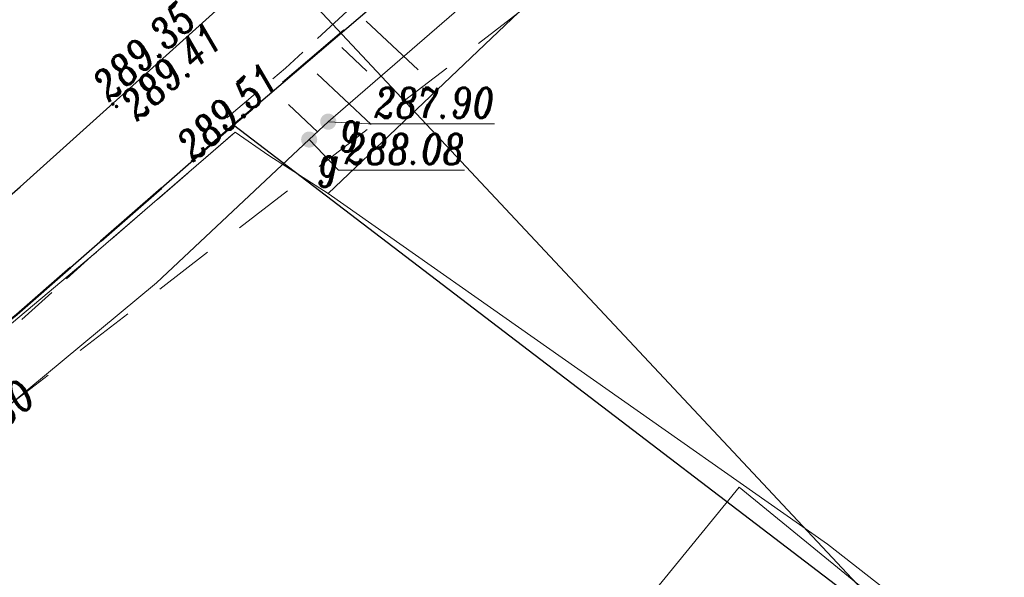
# Model space of a CAD drawing. Header units: metres. Extents: x -1 to 7476305, y 0 to 5497191.
# Tile 54 of 115: x 7475115 to 7475139, y 5496813 to 5496827. Entities that reach past the tile are written whole.
import ezdxf
from ezdxf.enums import TextEntityAlignment as Align

# ---------------------------------------------------------------- set-up
doc = ezdxf.new("R2010")
doc.units = ezdxf.units.M
for name, pattern in [('420-500', [1.5, 1, -0.5]), ('EGBO02-500', [2.5, 1.5, -1]), ('KTCR02-500', [1.5, 1, -0.5])]:
    doc.linetypes.add(name, pattern=pattern)
for name, color, linetype, lineweight, true_color in [('BUBZ01_1', 7, 'Continuous', 5, 0x0a0909), ('EGBB01', 7, 'Continuous', 5, 0x0a0909), ('EGBD03', 7, 'Continuous', 5, 0x0a0909), ('EGBO02', 7, 'Continuous', 5, 0x0a0909), ('KTCR02', 7, 'Continuous', 5, 0x0a0909), ('KTKR01', 7, 'Continuous', 5, 0x0a0909), ('KTOK05_01', 7, 'Continuous', 5, 0x0a0909), ('RTPW01', 7, 'Continuous', 5, 0x0a0909), ('RTPW02', 7, 'Continuous', 5, 0x0a0909), ('SUPG_01', 7, 'Continuous', 5, 0x0a0909), ('SUUS25_G', 7, 'Continuous', 5, 0x0a0909)]:
    doc.layers.add(name, color=color, linetype=linetype, lineweight=lineweight, true_color=true_color)
for name, color, linetype in [('C-DROGI-SYTUACJA', 7, 'Continuous'), ('C-DROGI-SYTUACJA-ETYKIETY', 7, 'Continuous'), ('D_Granice pasa drogowego', 30, '420-500')]:
    doc.layers.add(name, color=color, linetype=linetype)
doc.styles.add('Style-ITALIC_1250', font='ITALIC_1250.shx')
doc.linetypes.add('KTOK05_01-500', pattern='A,3.75,[13,dgnlstyle-rozp_2015.shx,S=0.002778,R=0,X=0,Y=0],3.75', length=7.5)

# ---------------------------------------------------------------- blocks, each defined once
blk = doc.blocks.new('SUUS25')
at = {"layer": 'SUUS25_G', "linetype": 'Continuous', "lineweight": 5, "true_color": 0xbebf00}
h = blk.add_hatch(color=52, dxfattribs=at)
edge = h.paths.add_edge_path()
edge.add_arc((0, 0), 0.2, 0, 360)
blk = doc.blocks.new('RTPW02')
at = {"layer": 'RTPW02', "linetype": 'Continuous', "lineweight": 13, "true_color": 0x0a0909}
h = blk.add_hatch(color=18, dxfattribs=at)
edge = h.paths.add_edge_path()
edge.add_arc((0, 0), 0.045, 0, 360)
blk = doc.blocks.new('MDCP_klauzula')
at = {"layer": 'BUBZ01_1', "color": 252, "linetype": 'Continuous', "lineweight": 18}
for p, q in [((7475124.653, 5496825.408), (7475123.365, 5496826.614)), ((7475123.378, 5496825.376), (7475122.754, 5496825.961)), ((7475123.489, 5496824.046), (7475122.142, 5496825.309)), ((7475122.161, 5496823.861), (7475121.428, 5496824.547))]:
    blk.add_line(p, q, dxfattribs=at)
at = {"layer": 'EGBB01', "color": 252, "linetype": 'Continuous', "lineweight": 18, "flags": 128}
blk.add_lwpolyline([(7475132.631, 5496815.04), (7475141.87, 5496807.493), (7475141.403, 5496806.92), (7475148.356, 5496801.241), (7475141.329, 5496792.637), (7475137.894, 5496795.442), (7475142.45, 5496801.02), (7475138.931, 5496803.894), (7475135.856, 5496800.129), (7475128.01, 5496806.537), (7475130.862, 5496810.028), (7475129.468, 5496811.167), (7475132.631, 5496815.04)], close=True, dxfattribs=at)
at = {"layer": 'EGBD03', "color": 96, "linetype": 'Continuous', "lineweight": 30, "flags": 128}
for points in [[(7475120.064, 5496824.042), (7475130.991, 5496833.37), (7475144.36, 5496846.35), (7475158.604, 5496863.121), (7475165.321, 5496871.433), (7475168.18, 5496869.31), (7475184.154, 5496852.062)], [(7475103.398, 5496810.407), (7475114.68, 5496819.326), (7475120.064, 5496824.042), (7475120.064, 5496824.042), (7475120.064, 5496824.042), (7475142.522, 5496806.896)]]:
    blk.add_lwpolyline(points, dxfattribs=at)
at = {"layer": 'EGBO02', "color": 252, "linetype": 'EGBO02-500', "lineweight": 18, "flags": 128}
blk.add_lwpolyline([(7474926.693, 5496644.766), (7474954.52, 5496672.419), (7474982.797, 5496701.705), (7475013.214, 5496731.767), (7475041.938, 5496758.101), (7475056.651, 5496772.284), (7475084.376, 5496794.45), (7475106.187, 5496810.677), (7475131.323, 5496830.043), (7475141.178, 5496839.195), (7475152.816, 5496851.985)], dxfattribs=at)
at = {"layer": 'KTCR02', "color": 252, "linetype": 'KTCR02-500', "lineweight": 18, "flags": 128}
blk.add_lwpolyline([(7475114.805, 5496819.205), (7475116.53, 5496820.77), (7475120.11, 5496823.86), (7475119.87, 5496824.19), (7475121.36, 5496825.45), (7475124.15, 5496828.04), (7475127.95, 5496831.59), (7475132.86, 5496836.36), (7475138.62, 5496842.14), (7475143.52, 5496847.2), (7475145.6, 5496849.43), (7475149.48, 5496853.74), (7475155.06, 5496860.11), (7475160.92, 5496867.05), (7475163.7, 5496870.11)], dxfattribs=at)
at = {"layer": 'KTKR01', "color": 252, "linetype": 'Continuous', "lineweight": 18, "flags": 128}
blk.add_lwpolyline([(7475101.86, 5496811.91), (7475106.85, 5496815.81), (7475111.5, 5496819.66), (7475114.76, 5496822.5), (7475119.79, 5496827.02), (7475122.76, 5496829.69), (7475126.43, 5496833.14), (7475131.48, 5496838.01), (7475137.18, 5496843.68), (7475137.89, 5496844.4), (7475141.35, 5496848.02), (7475142.03, 5496848.8), (7475144.07, 5496850.97), (7475147.78, 5496855.12), (7475153.39, 5496861.5), (7475159.21, 5496868.39), (7475159.46, 5496868.65), (7475160, 5496869.1), (7475160.7, 5496869.53), (7475161.53, 5496869.84), (7475162.6, 5496870.07), (7475163.7, 5496870.11)], dxfattribs=at)
at = {"layer": 'KTOK05_01', "color": 252, "linetype": 'KTOK05_01-500', "lineweight": 18, "flags": 128}
for points in [[(7475122.414, 5496822.339), (7475139.326, 5496838.418), (7475144.669, 5496843.944), (7475148.115, 5496847.748), (7475151.551, 5496851.482), (7475165.023, 5496866.878), (7475167.783, 5496867.081), (7475181.41, 5496852.427), (7475181.882, 5496850.077)], [(7475120.94, 5496823.279), (7475120.11, 5496823.86), (7475116.53, 5496820.77), (7475112.92, 5496817.75), (7475108.08, 5496813.98), (7475107.32, 5496813.37)], [(7475120.94, 5496823.279), (7475122.414, 5496822.339), (7475134.828, 5496813.621), (7475142.975, 5496807.251)]]:
    blk.add_lwpolyline(points, dxfattribs=at)
at = {"layer": 'SUPG_01', "color": 52, "linetype": 'Continuous', "lineweight": 13, "true_color": 0xbebf00, "flags": 128}
for points in [[(7475219.985, 5496961.641), (7475214.723, 5496950.856), (7475209.612, 5496940.016), (7475205.056, 5496928.915), (7475199.539, 5496918.258), (7475199.04, 5496917.21), (7475193.423, 5496906.606), (7475187.57, 5496896.13), (7475187.32, 5496895.83), (7475187.01, 5496895.53), (7475180.2, 5496889.69), (7475179.89, 5496889.45), (7475179.67, 5496889.14), (7475177.102, 5496885.735), (7475170.43, 5496876.96), (7475169.85, 5496876.174), (7475164.127, 5496868.437), (7475162.714, 5496866.527), (7475155.215, 5496857.159), (7475147.476, 5496847.987), (7475139.24, 5496839.26), (7475130.46, 5496831.08), (7475122.42, 5496824.12)], [(7474958.86, 5496677.532), (7474964, 5496682.82), (7474972.257, 5496691.527), (7474980.453, 5496700.293), (7474988.669, 5496709.039), (7474996.24, 5496716.96), (7475004.715, 5496725.455), (7475013.364, 5496733.774), (7475021.968, 5496742.138), (7475030.384, 5496750.693), (7475033.36, 5496753.37), (7475042.275, 5496761.403), (7475051.432, 5496769.158), (7475052.628, 5496770.178), (7475056.504, 5496773.483), (7475060.563, 5496776.944), (7475070.432, 5496783.771), (7475080.096, 5496790.885), (7475089.7, 5496798.08), (7475099.183, 5496805.433), (7475108.913, 5496812.456), (7475118.151, 5496820.115), (7475121.945, 5496823.675), (7475122.42, 5496824.12)]]:
    blk.add_lwpolyline(points, dxfattribs=at)
at = {"layer": 'SUUS25_G', "color": 52, "linetype": 'Continuous', "lineweight": 13, "true_color": 0xbebf00, "flags": 128}
for points in [[(7475122.42, 5496824.12), (7475123.417, 5496824.063), (7475123.567, 5496824.063)], [(7475121.945, 5496823.675), (7475122.677, 5496822.915), (7475122.827, 5496822.915)]]:
    blk.add_lwpolyline(points, dxfattribs=at)
at = {"layer": 'RTPW02', "color": 252, "linetype": 'Continuous', "lineweight": 18}
for p in [(7475117.066, 5496824.558), (7475117.157, 5496824.497), (7475119.288, 5496823.339)]:
    blk.add_blockref('RTPW02', p, dxfattribs=at)
at = {"layer": 'SUUS25_G', "color": 52, "linetype": 'Continuous', "lineweight": 5, "true_color": 0xbebf00}
for p in [(7475122.42, 5496824.12), (7475121.945, 5496823.675)]:
    blk.add_blockref('SUUS25', p, dxfattribs=at)
at = {"layer": 'RTPW02', "color": 252, "linetype": 'Continuous', "lineweight": 18, "style": 'Style-ITALIC_1250', "width": 0.8}
for s, p in [('289.35', (7475116.981, 5496824.595)), ('289.41', (7475117.679, 5496824.112)), ('289.51', (7475119.072, 5496823.101))]:
    blk.add_text(s, height=0.75, rotation=41.9431, dxfattribs=at).set_placement(p)
at = {"layer": 'SUPG_01', "color": 52, "linetype": 'Continuous', "lineweight": 13, "true_color": 0xbebf00, "style": 'Style-ITALIC_1250', "width": 0.8}
blk.add_text('gs160', height=0.75, rotation=39.6637, dxfattribs=at).set_placement((7475113.977, 5496816.654), align=Align.MIDDLE_CENTER)
at = {"layer": 'SUUS25_G', "color": 52, "linetype": 'Continuous', "lineweight": 13, "true_color": 0xbebf00, "style": 'Style-ITALIC_1250', "width": 0.8}
for s, p in [('%%u287.90%%U', (7475123.567, 5496824.213)), ('g', (7475122.736, 5496823.625)), ('%%u288.08%%U', (7475122.827, 5496823.065)), ('g', (7475122.184, 5496822.755))]:
    blk.add_text(s, height=0.75, dxfattribs=at).set_placement(p)

msp = doc.modelspace()

# ---------------------------------------------------------------- linework, layer by layer
at = {"layer": 'D_Granice pasa drogowego', "lineweight": 50, "ltscale": 2, "flags": 128}
msp.add_lwpolyline([(7474871.194, 5496602.021), (7474875.844, 5496605.985), (7474886.51, 5496614.328), (7474893.187, 5496619.551), (7474906.364, 5496629.859), (7474908.002, 5496630.38), (7474914.804, 5496638.74), (7474928.905, 5496651.777), (7474946.406, 5496669.552), (7474957.321, 5496680.639), (7474994.148, 5496718.045), (7475014.642, 5496738.841), (7475028.014, 5496750.844), (7475033.755, 5496755.998), (7475037.841, 5496759.479), (7475046.672, 5496767.002), (7475050.423, 5496770.198), (7475056.626, 5496775.2), (7475065.197, 5496781.478), (7475069.506, 5496784.668), (7475083.953, 5496795.64), (7475091.313, 5496801.229), (7475097.69, 5496806.073), (7475103.398, 5496810.407), (7475110.576, 5496816.081), (7475114.68, 5496819.326), (7475120.064, 5496824.042), (7475130.991, 5496833.37), (7475144.36, 5496846.35), (7475159.914, 5496864.742), (7475165.321, 5496871.433), (7475168.549, 5496875.377), (7475175.09, 5496884.328), (7475189.457, 5496903.989), (7475193.179, 5496911.075), (7475198.108, 5496920.456), (7475202.904, 5496929.586), (7475209.984, 5496944.676), (7475224.229, 5496974.661), (7475228.871, 5496985.456), (7475234.774, 5496999.181), (7475235.211, 5497000), (7475244.883, 5497018.143), (7475247.158, 5497021.622), (7475253.509, 5497032.362), (7475263.655, 5497046.357), (7475275.03, 5497059.7), (7475278.404, 5497063.267), (7475280.249, 5497065.127), (7475283.737, 5497068.192), (7475289.77, 5497074.68), (7475292.049, 5497076.649), (7475298.288, 5497082.039), (7475318.081, 5497097.784), (7475318.6, 5497101.12), (7475308.342, 5497109.277), (7475299.764, 5497105.915), (7475300.031, 5497102.685), (7475290.434, 5497094.878), (7475285.765, 5497091.08), (7475277.631, 5497083.259), (7475263.588, 5497069.572), (7475259.571, 5497065.54), (7475255.16, 5497060.7), (7475248.447, 5497051.193), (7475241.071, 5497040.575), (7475236.851, 5497034.5), (7475232.87, 5497026.192), (7475228.603, 5497017.286), (7475222.129, 5497003.773), (7475221.6, 5497002.67), (7475223.058, 5497002.07), (7475222.491, 5496999.056), (7475222.104, 5496998.239), (7475217.488, 5496988.479), (7475214.662, 5496982.503), (7475211.997, 5496976.871), (7475210.402, 5496973.497), (7475207.108, 5496966.534), (7475200.594, 5496952.761), (7475195.041, 5496942.357), (7475186.706, 5496926.741), (7475181.863, 5496917.665), (7475180.812, 5496915.697), (7475174.258, 5496906.159), (7475161.354, 5496887.311), (7475156.287, 5496881.059), (7475137.148, 5496857.357), (7475129.378, 5496848.794), (7475126.377, 5496845.473), (7475122.357, 5496841.906), (7475113.346, 5496833.897), (7475108.201, 5496829.327), (7475103.572, 5496825.562), (7475101.251, 5496823.675), (7475097.151, 5496820.343), (7475092.412, 5496817.061), (7475083.189, 5496810.712), (7475063.35, 5496796.429), (7475055.25, 5496790.597), (7475035.25, 5496773.04), (7475032.26, 5496770.67), (7475010.572, 5496750.962), (7475002.025, 5496743.149), (7474993.311, 5496735.182), (7474991.33, 5496733.29), (7474987.11, 5496729.262), (7474981.728, 5496724.125), (7474978.688, 5496721.224), (7474975.041, 5496717.744), (7474967.615, 5496710.352), (7474955.357, 5496698.026), (7474948.808, 5496691.442), (7474943.173, 5496685.776), (7474941.426, 5496684.019), (7474940.056, 5496682.642), (7474939.655, 5496682.287), (7474931.483, 5496675.053), (7474923.147, 5496667.674), (7474919.881, 5496664.783), (7474908.976, 5496655.13), (7474905.9, 5496652.407), (7474901.86, 5496653.48)], dxfattribs=at)

# ---------------------------------------------------------------- next in the draw order: block references
at = {"layer": 'RTPW01', "color": 18, "lineweight": 30, "true_color": 0x000000}
msp.add_blockref('MDCP_klauzula', (0, 0), dxfattribs=at)

# ---------------------------------------------------------------- next in the draw order: linework, layer by layer
at = {"layer": 'C-DROGI-SYTUACJA', "color": 7, "linetype": 'Continuous', "lineweight": 30}
msp.add_polyline3d([(7475101.86, 5496811.91, 289.365), (7475106.85, 5496815.81, 289.351), (7475111.5, 5496819.66, 289.401), (7475114.76, 5496822.5, 289.373), (7475119.79, 5496827.02, 289.361), (7475122.76, 5496829.69, 289.353), (7475126.43, 5496833.14, 289.393), (7475131.48, 5496838.01, 289.341), (7475137.18, 5496843.68, 289.335), (7475137.89, 5496844.4, 289.325), (7475141.35, 5496848.02, 289.279), (7475142.03, 5496848.8, 289.283), (7475144.07, 5496850.97, 289.301), (7475147.78, 5496855.12, 289.326), (7475153.39, 5496861.5, 289.237), (7475159.21, 5496868.39, 289.143), (7475159.46, 5496868.65, 289.139), (7475160, 5496869.1, 289.125), (7475160.7, 5496869.53, 289.101), (7475161.53, 5496869.84, 289.067), (7475162.6, 5496870.07, 289.019), (7475163.7, 5496870.11, 288.963)], dxfattribs=at)
at = {"layer": 'C-DROGI-SYTUACJA-ETYKIETY', "color": 1, "linetype": 'Continuous', "lineweight": -3}
msp.add_line((7475118.755, 5496830.564), (7475146.113, 5496801.382), dxfattribs=at)

doc.saveas('drawing.dxf')
